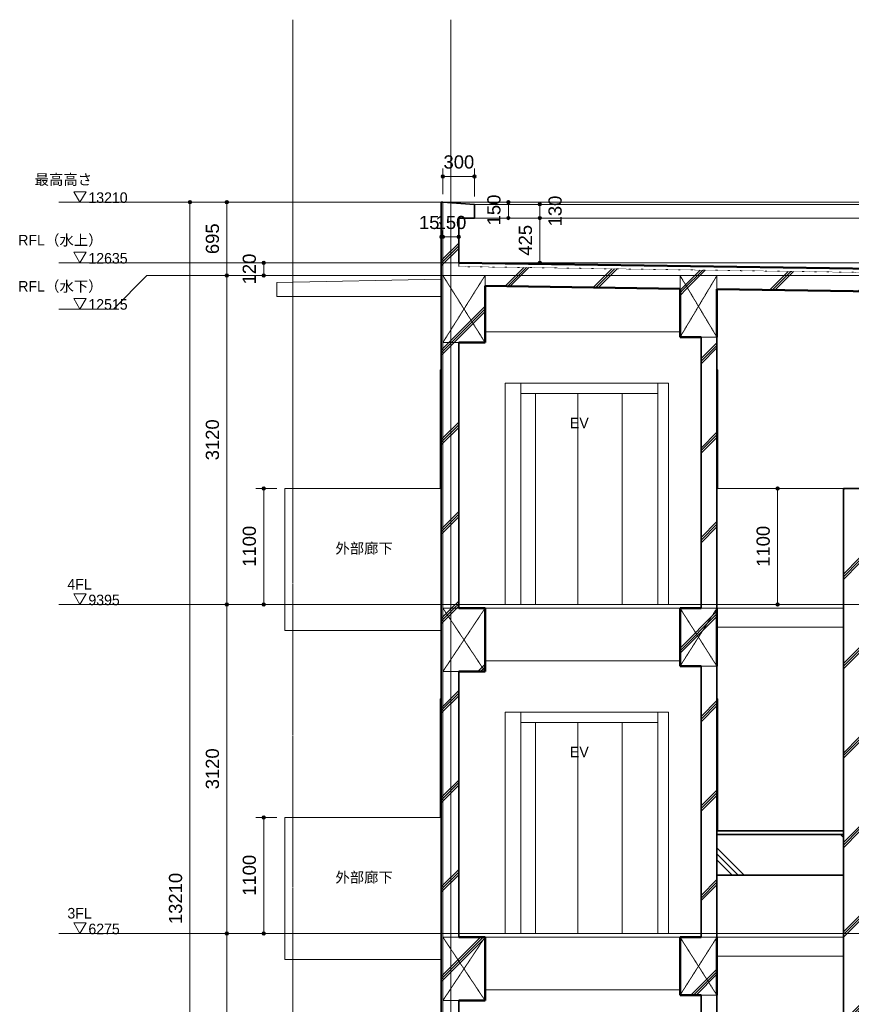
# Model space of a CAD drawing. Header units: millimetres. Extents: x -6159 to 97970, y -8550 to 14941.
# Tile 32 of 37: x 52720 to 60611, y 5604 to 14941. Entities that reach past the tile are written whole.
import ezdxf

# ---------------------------------------------------------------- set-up
doc = ezdxf.new("R2010")
doc.units = ezdxf.units.MM
for name, pattern in [('1TS06', [31.5, 30, -0.75, 0, -0.75]), ('HA02', [2.25, 1.5, -0.75]), ('TN02', [0.5292, 0, -0.5292]), ('グリッド ライン', [22.225, 12.7, -3.175, 3.175, -3.175]), ('中心線', [13, 10, -1, 1, -1])]:
    doc.linetypes.add(name, pattern=pattern)
for name, color, linetype, lineweight in [('A-ANNO-DIMS', 211, 'Continuous', 9), ('A-ANNO-DIMS-50', 211, 'Continuous', 9), ('A-AREA-IDEN', 2, 'Continuous', 9), ('A-DETL-HDLN', 90, 'HA02', 18), ('A-DOOR', 31, 'Continuous', 18), ('A-DOOR-FRAM', 31, 'Continuous', 25), ('A-FLOR', 192, 'Continuous', 18), ('A-FLOR-LEVL', 51, 'Continuous', 9), ('A-FLOR-MCUT', 51, 'TN02', 18), ('A-FLOR-PATT', 8, 'Continuous', 18), ('A-WALL', 113, 'Continuous', 18), ('A-WALL-PATT', 111, 'Continuous', 35), ('G-ANNO-TEXT', 231, 'Continuous', 9), ('S-BEAM', 12, 'Continuous', 18), ('S-GRID', 1, 'Continuous', 9), ('S-STRS', 31, 'Continuous', 18)]:
    doc.layers.add(name, color=color, linetype=linetype, lineweight=lineweight)
doc.styles.add('Arial', font='arial.ttf', dxfattribs={"height": 125})
doc.styles.add('Microsoft YaHei', font='Microsoft YaHei.ttf', dxfattribs={"height": 100})
doc.styles.add('MS UI Gothic', font='MS UI Gothic.ttf', dxfattribs={"height": 100})
doc.dimstyles.new('点線_-_2_5_mm', dxfattribs={"dimscale": 304.8, "dimtxt": 127.532425, "dimasz": 0.328084, "dimexe": 0.246063, "dimexo": 0.246063, "dimgap": 0.123031, "dimtad": 1, "dimdec": 1, "dimrnd": 0.1, "dimdsep": 46, "dimtxsty": 'Arial', "dimblk1": 'DOTSMALL', "dimblk2": 'DOTSMALL', "dimsah": 1, "dimcen": 0.09, "dimazin": 0, "dimtfac": 1, "dimtdec": 4, "dimtix": 1, "dimtmove": 0, "dimatfit": 3, "dimfxl": 1, "dimtvp": 1, "dimtolj": 1, "dimtzin": 0, "dimarcsym": 2})
doc.dimstyles.new('点線_-_2_5_mm_1', dxfattribs={"dimscale": 304.8, "dimtxt": 127.532425, "dimasz": 0.328084, "dimexe": 0.246063, "dimexo": 0.246063, "dimgap": 0.123031, "dimtad": 1, "dimdec": 1, "dimrnd": 0.1, "dimdsep": 46, "dimtxsty": 'Arial', "dimblk1": 'DOTSMALL', "dimblk2": 'DOTSMALL', "dimsah": 1, "dimcen": 0.09, "dimazin": 0, "dimtfac": 1, "dimtdec": 4, "dimtix": 1, "dimtmove": 2, "dimatfit": 3, "dimfxl": 1, "dimtvp": 1, "dimtolj": 1, "dimtzin": 0, "dimarcsym": 2})
doc.dimstyles.new('点線_-_2_5_mm_2', dxfattribs={"dimscale": 304.8, "dimtxt": 127.532425, "dimasz": 0.328084, "dimexe": 0.246063, "dimexo": 0.246063, "dimgap": 0.123031, "dimtad": 1, "dimdec": 1, "dimrnd": 0.1, "dimdsep": 46, "dimtxsty": 'Arial', "dimblk1": 'DOTSMALL', "dimblk2": 'DOTSMALL', "dimsah": 1, "dimcen": 0.09, "dimazin": 0, "dimtfac": 1, "dimtdec": 4, "dimtix": 1, "dimtmove": 1, "dimatfit": 3, "dimfxl": 1, "dimtvp": 1, "dimtolj": 1, "dimtzin": 0, "dimarcsym": 2})
doc.dimstyles.new('点線_-_2_5_mm_3', dxfattribs={"dimscale": 304.8, "dimtxt": 127.532425, "dimasz": 0.328084, "dimexe": 0.246063, "dimexo": 0.246063, "dimgap": 0.123031, "dimtad": 1, "dimdec": 1, "dimrnd": 0.1, "dimdsep": 46, "dimtxsty": 'Arial', "dimblk1": 'DOTSMALL', "dimblk2": 'DOTSMALL', "dimsah": 1, "dimcen": 0.09, "dimazin": 0, "dimtfac": 1, "dimtdec": 4, "dimtix": 1, "dimtmove": 0, "dimatfit": 3, "dimfxl": 1, "dimtvp": 1, "dimtolj": 1, "dimtzin": 0, "dimarcsym": 2})
pattern_1 = [(45, (61873.3, 5905), (-424.264, 424.264), []), (45, (61898.3, 5905), (-424.264, 424.264), []), (45, (61848.3, 5905), (-424.264, 424.264), [])]

# ---------------------------------------------------------------- blocks, each defined once
blk = doc.blocks.new('標準壁 _ パラペット-150mm_15mm - ___-484652-断面図 D')
at = {"layer": 'A-WALL', "lineweight": 35}
for p, q in [((-3248.6, 13190), (-3548.6, 13210)), ((-3248.6, 13060), (-3248.6, 13190)), ((-3398.6, 13060), (-3248.6, 13060))]:
    blk.add_line(p, q, dxfattribs=at)
blk = doc.blocks.new('標準壁 _ パラペット-150mm_15mm - ___-484653-断面図 D')
at = {"layer": 'A-WALL'}
for p, q in [((5001.4, 13210), (-3548.6, 13210)), ((4701.4, 13190), (-3248.6, 13190)), ((-3248.6, 13060), (4701.4, 13060))]:
    blk.add_line(p, q, dxfattribs=at)
blk = doc.blocks.new('片開き - w800h2200-528137-断面図 D')
at = {"layer": 'A-DOOR-FRAM', "lineweight": 18}
for q in [(-948.6, 5380), (-938.6, 4130)]:
    blk.add_line((-938.6, 5380), q, dxfattribs=at)
blk = doc.blocks.new('片開き - w800h2200-625514-断面図 D')
at = {"layer": 'A-DOOR-FRAM', "lineweight": 18}
for p in [(-3573.6, 7375), (-3563.6, 8500)]:
    blk.add_line(p, (-3573.6, 8500), dxfattribs=at)
blk = doc.blocks.new('片開き - w800h2200-V1-断面図 D')
at = {"layer": 'A-DOOR-FRAM', "lineweight": 18}
for q in [(-948.6, 11620), (-938.6, 10495)]:
    blk.add_line((-938.6, 11620), q, dxfattribs=at)
blk = doc.blocks.new('エレベータ住宅用ドア - トランク付 - 9 人乗-650924-断面図 D')
at = {"layer": 'A-DOOR'}
for p, q in [((-1408.6, 8375), (-2958.6, 8375)), ((-2958.6, 8375), (-2958.6, 6275)), ((-2808.6, 8375), (-2808.6, 6275)), ((-1508.6, 6275), (-1508.6, 8375)), ((-1408.6, 6275), (-1408.6, 8375)), ((-1508.6, 8275), (-2808.6, 8275)), ((-2668.6, 8275), (-2668.6, 6275)), ((-2268.6, 6275), (-2268.6, 8275)), ((-1848.6, 6275), (-1848.6, 8275)), ((-2958.6, 6275), (-1408.6, 6275))]:
    blk.add_line(p, q, dxfattribs=at)
blk = doc.blocks.new('レベル - レベル記号 - 白-91254-断面図 D')
at = {"layer": 'A-FLOR-LEVL'}
for p, q in [((-6991.9, 35), (-7049.7, 135)), ((-6934.2, 135), (-7049.7, 135)), ((-6991.9, 35), (-6934.2, 135)), ((-7191.9, 35), (-6991.9, 35))]:
    blk.add_line(p, q, dxfattribs=at)
blk = doc.blocks.new('DIMBLOCK268-断面図 D')
at = {"layer": 'A-ANNO-DIMS-50', "lineweight": 35}
h = blk.add_hatch(color=256, dxfattribs=at)
edge = h.paths.add_edge_path()
edge.add_arc((55036, 12635), 12.5, 0, 360)
h = blk.add_hatch(color=256, dxfattribs=at)
edge = h.paths.add_edge_path()
edge.add_arc((55036, 12515), 12.5, 0, 360)
at = {"layer": 'A-ANNO-DIMS-50'}
for p, q in [((55036, 12635), (54978.7, 12635)), ((55036, 12635), (55036, 12515)), ((55036, 12635), (55111, 12635)), ((55036, 12515), (54978.7, 12515)), ((55036, 12515), (55111, 12515))]:
    blk.add_line(p, q, dxfattribs=at)
at = {"layer": 'A-ANNO-DIMS-50', "lineweight": 35}
for centre in [(55036, 12635), (55036, 12515)]:
    blk.add_circle(centre, 12.5, dxfattribs=at)
at = {"layer": 'A-ANNO-DIMS-50', "color": 0, "insert": (54836.3, 12430.8), "char_height": 125, "width": 346.103, "attachment_point": 1, "rotation": 90, "line_spacing_factor": 0.941778, "style": 'Arial'}
blk.add_mtext('120', dxfattribs=at)
blk = doc.blocks.new('_DotSmall')
at = {"color": 0, "linetype": 'ByBlock', "const_width": 0.5}
blk.add_lwpolyline([(-0.0625, 0, 1), (0.0625, 0, 1)], format="xyb", close=True, dxfattribs=at)
blk = doc.blocks.new('DIMBLOCK269-断面図 D')
at = {"layer": 'A-ANNO-DIMS-50', "lineweight": 35}
h = blk.add_hatch(color=256, dxfattribs=at)
edge = h.paths.add_edge_path()
edge.add_arc((54686, 13210), 12.5, 0, 360)
h = blk.add_hatch(color=256, dxfattribs=at)
edge = h.paths.add_edge_path()
edge.add_arc((54686, 12515), 12.5, 0, 360)
at = {"layer": 'A-ANNO-DIMS-50'}
for p, q in [((54686, 13210), (54628.7, 13210)), ((54686, 13210), (54686, 12515)), ((54686, 13210), (54761, 13210)), ((54686, 12515), (54628.7, 12515)), ((54686, 12515), (54761, 12515))]:
    blk.add_line(p, q, dxfattribs=at)
at = {"layer": 'A-ANNO-DIMS-50', "lineweight": 35}
for centre in [(54686, 13210), (54686, 12515)]:
    blk.add_circle(centre, 12.5, dxfattribs=at)
at = {"layer": 'A-ANNO-DIMS-50', "color": 0, "insert": (54486.3, 12718.3), "char_height": 125, "width": 346.103, "attachment_point": 1, "rotation": 90, "line_spacing_factor": 0.941778, "style": 'Arial'}
blk.add_mtext('695', dxfattribs=at)
blk = doc.blocks.new('DIMBLOCK270-断面図 D')
at = {"layer": 'A-ANNO-DIMS-50', "lineweight": 35}
h = blk.add_hatch(color=256, dxfattribs=at)
edge = h.paths.add_edge_path()
edge.add_arc((54686, 12515), 12.5, 0, 360)
h = blk.add_hatch(color=256, dxfattribs=at)
edge = h.paths.add_edge_path()
edge.add_arc((54686, 9395), 12.5, 0, 360)
at = {"layer": 'A-ANNO-DIMS-50'}
for p, q in [((54686, 12515), (54628.7, 12515)), ((54686, 12515), (54686, 9395)), ((54686, 12515), (54761, 12515)), ((54686, 9395), (54628.7, 9395)), ((54686, 9395), (54761, 9395))]:
    blk.add_line(p, q, dxfattribs=at)
at = {"layer": 'A-ANNO-DIMS-50', "lineweight": 35}
for centre in [(54686, 12515), (54686, 9395)]:
    blk.add_circle(centre, 12.5, dxfattribs=at)
at = {"layer": 'A-ANNO-DIMS-50', "color": 0, "insert": (54486.3, 10762.7), "char_height": 125, "width": 461.471, "attachment_point": 1, "rotation": 90, "line_spacing_factor": 0.941778, "style": 'Arial'}
blk.add_mtext('3120', dxfattribs=at)
blk = doc.blocks.new('DIMBLOCK271-断面図 D')
at = {"layer": 'A-ANNO-DIMS-50', "lineweight": 35}
h = blk.add_hatch(color=256, dxfattribs=at)
edge = h.paths.add_edge_path()
edge.add_arc((54686, 9395), 12.5, 0, 360)
h = blk.add_hatch(color=256, dxfattribs=at)
edge = h.paths.add_edge_path()
edge.add_arc((54686, 6275), 12.5, 0, 360)
at = {"layer": 'A-ANNO-DIMS-50'}
for p, q in [((54686, 9395), (54628.7, 9395)), ((54686, 9395), (54686, 6275)), ((54686, 9395), (54761, 9395)), ((54686, 6275), (54628.7, 6275)), ((54686, 6275), (54761, 6275))]:
    blk.add_line(p, q, dxfattribs=at)
at = {"layer": 'A-ANNO-DIMS-50', "lineweight": 35}
for centre in [(54686, 9395), (54686, 6275)]:
    blk.add_circle(centre, 12.5, dxfattribs=at)
at = {"layer": 'A-ANNO-DIMS-50', "color": 0, "insert": (54486.3, 7642.7), "char_height": 125, "width": 461.471, "attachment_point": 1, "rotation": 90, "line_spacing_factor": 0.941778, "style": 'Arial'}
blk.add_mtext('3120', dxfattribs=at)
blk = doc.blocks.new('DIMBLOCK272-断面図 D')
at = {"layer": 'A-ANNO-DIMS-50', "lineweight": 35}
h = blk.add_hatch(color=256, dxfattribs=at)
edge = h.paths.add_edge_path()
edge.add_arc((54686, 6275), 12.5, 0, 360)
h = blk.add_hatch(color=256, dxfattribs=at)
edge = h.paths.add_edge_path()
edge.add_arc((54686, 3155), 12.5, 0, 360)
at = {"layer": 'A-ANNO-DIMS-50'}
for p, q in [((54686, 6275), (54628.7, 6275)), ((54686, 6275), (54686, 3155)), ((54686, 6275), (54761, 6275)), ((54686, 3155), (54628.7, 3155)), ((54686, 3155), (54761, 3155))]:
    blk.add_line(p, q, dxfattribs=at)
at = {"layer": 'A-ANNO-DIMS-50', "lineweight": 35}
for centre in [(54686, 6275), (54686, 3155)]:
    blk.add_circle(centre, 12.5, dxfattribs=at)
at = {"layer": 'A-ANNO-DIMS-50', "color": 0, "insert": (54486.3, 4522.7), "char_height": 125, "width": 461.471, "attachment_point": 1, "rotation": 90, "line_spacing_factor": 0.941778, "style": 'Arial'}
blk.add_mtext('3120', dxfattribs=at)
blk = doc.blocks.new('DIMBLOCK274-断面図 D')
at = {"layer": 'A-ANNO-DIMS-50', "lineweight": 35}
h = blk.add_hatch(color=256, dxfattribs=at)
edge = h.paths.add_edge_path()
edge.add_arc((54336, 13210), 12.5, 0, 360)
h = blk.add_hatch(color=256, dxfattribs=at)
edge = h.paths.add_edge_path()
edge.add_arc((54336, 0), 12.5, 0, 360)
at = {"layer": 'A-ANNO-DIMS-50'}
for p, q in [((54336, 13210), (54278.7, 13210)), ((54336, 13210), (54336, 0)), ((54336, 13210), (54411, 13210)), ((54336, 0), (54278.7, 0)), ((54336, 0), (54411, 0))]:
    blk.add_line(p, q, dxfattribs=at)
at = {"layer": 'A-ANNO-DIMS-50', "lineweight": 35}
for centre in [(54336, 13210), (54336, 0)]:
    blk.add_circle(centre, 12.5, dxfattribs=at)
at = {"layer": 'A-ANNO-DIMS-50', "color": 0, "insert": (54136.3, 6364.7), "char_height": 125, "width": 576.839, "attachment_point": 1, "rotation": 90, "line_spacing_factor": 0.941778, "style": 'Arial'}
blk.add_mtext('13210', dxfattribs=at)
blk = doc.blocks.new('DIMBLOCK317-断面図 D')
at = {"layer": 'A-ANNO-DIMS-50', "lineweight": 35}
h = blk.add_hatch(color=256, dxfattribs=at)
edge = h.paths.add_edge_path()
edge.add_arc((55036, 7375), 12.5, 0, 360)
h = blk.add_hatch(color=256, dxfattribs=at)
edge = h.paths.add_edge_path()
edge.add_arc((55036, 6275), 12.5, 0, 360)
at = {"layer": 'A-ANNO-DIMS-50'}
for p, q in [((55036, 7375), (54961, 7375)), ((55036, 7375), (55036, 6275)), ((55036, 7375), (55160.9, 7375)), ((55036, 6275), (54978.7, 6275)), ((55036, 6275), (55111, 6275))]:
    blk.add_line(p, q, dxfattribs=at)
at = {"layer": 'A-ANNO-DIMS-50', "lineweight": 35}
for centre in [(55036, 7375), (55036, 6275)]:
    blk.add_circle(centre, 12.5, dxfattribs=at)
at = {"layer": 'A-ANNO-DIMS-50', "color": 0, "insert": (54836.3, 6632.7), "char_height": 125, "width": 461.471, "attachment_point": 1, "rotation": 90, "line_spacing_factor": 0.941778, "style": 'Arial'}
blk.add_mtext('1100', dxfattribs=at)
blk = doc.blocks.new('DIMBLOCK318-断面図 D')
at = {"layer": 'A-ANNO-DIMS-50', "lineweight": 35}
h = blk.add_hatch(color=256, dxfattribs=at)
edge = h.paths.add_edge_path()
edge.add_arc((55036, 10495), 12.5, 0, 360)
h = blk.add_hatch(color=256, dxfattribs=at)
edge = h.paths.add_edge_path()
edge.add_arc((55036, 9395), 12.5, 0, 360)
at = {"layer": 'A-ANNO-DIMS-50'}
for p, q in [((55036, 10495), (54961, 10495)), ((55036, 10495), (55036, 9395)), ((55036, 10495), (55160.9, 10495)), ((55036, 9395), (54978.7, 9395)), ((55036, 9395), (55111, 9395))]:
    blk.add_line(p, q, dxfattribs=at)
at = {"layer": 'A-ANNO-DIMS-50', "lineweight": 35}
for centre in [(55036, 10495), (55036, 9395)]:
    blk.add_circle(centre, 12.5, dxfattribs=at)
at = {"layer": 'A-ANNO-DIMS-50', "color": 0, "insert": (54836.3, 9752.7), "char_height": 125, "width": 461.471, "attachment_point": 1, "rotation": 90, "line_spacing_factor": 0.941778, "style": 'Arial'}
blk.add_mtext('1100', dxfattribs=at)
blk = doc.blocks.new('DIMBLOCK319-断面図 D')
at = {"layer": 'A-ANNO-DIMS-50', "lineweight": 35}
h = blk.add_hatch(color=256, dxfattribs=at)
edge = h.paths.add_edge_path()
edge.add_arc((59911.5, 10495), 12.5, 0, 360)
h = blk.add_hatch(color=256, dxfattribs=at)
edge = h.paths.add_edge_path()
edge.add_arc((59911.5, 9395), 12.5, 0, 360)
at = {"layer": 'A-ANNO-DIMS-50'}
for p, q in [((59911.5, 10495), (59854.2, 10495)), ((59911.5, 10495), (59911.5, 9395)), ((59911.5, 10495), (59986.5, 10495)), ((59911.5, 9395), (59854.2, 9395)), ((59911.5, 9395), (59986.5, 9395))]:
    blk.add_line(p, q, dxfattribs=at)
at = {"layer": 'A-ANNO-DIMS-50', "lineweight": 35}
for centre in [(59911.5, 10495), (59911.5, 9395)]:
    blk.add_circle(centre, 12.5, dxfattribs=at)
at = {"layer": 'A-ANNO-DIMS-50', "color": 0, "insert": (59711.8, 9752.7), "char_height": 125, "width": 461.471, "attachment_point": 1, "rotation": 90, "line_spacing_factor": 0.941778, "style": 'Arial'}
blk.add_mtext('1100', dxfattribs=at)
blk = doc.blocks.new('DIMBLOCK320-断面図 D')
at = {"layer": 'A-ANNO-DIMS-50', "lineweight": 35}
h = blk.add_hatch(color=256, dxfattribs=at)
edge = h.paths.add_edge_path()
edge.add_arc((56735.9, 13454.9), 12.5, 0, 360)
h = blk.add_hatch(color=256, dxfattribs=at)
edge = h.paths.add_edge_path()
edge.add_arc((57035.9, 13454.9), 12.5, 0, 360)
at = {"layer": 'A-ANNO-DIMS-50'}
for p, q in [((56735.9, 13454.9), (56735.9, 13529.9)), ((56735.9, 13454.9), (57035.9, 13454.9)), ((56735.9, 13454.9), (56735.9, 13285)), ((57035.9, 13454.9), (57035.9, 13529.9)), ((57035.9, 13454.9), (57035.9, 13265))]:
    blk.add_line(p, q, dxfattribs=at)
at = {"layer": 'A-ANNO-DIMS-50', "lineweight": 35}
for centre in [(56735.9, 13454.9), (57035.9, 13454.9)]:
    blk.add_circle(centre, 12.5, dxfattribs=at)
at = {"layer": 'A-ANNO-DIMS-50', "color": 0, "insert": (56741.7, 13654.7), "char_height": 125, "width": 346.103, "attachment_point": 1, "line_spacing_factor": 0.941778, "style": 'Arial'}
blk.add_mtext('300', dxfattribs=at)
blk = doc.blocks.new('DIMBLOCK321-断面図 D')
at = {"layer": 'A-ANNO-DIMS-50', "lineweight": 35}
h = blk.add_hatch(color=256, dxfattribs=at)
edge = h.paths.add_edge_path()
edge.add_arc((56720.9, 12881.1), 12.5, 0, 360)
h = blk.add_hatch(color=256, dxfattribs=at)
edge = h.paths.add_edge_path()
edge.add_arc((56735.9, 12881.1), 12.5, 0, 360)
at = {"layer": 'A-ANNO-DIMS-50'}
for p, q in [((56720.9, 12881.1), (56720.9, 12956.1)), ((56735.9, 12881.1), (56735.9, 12956.1)), ((56720.9, 12881.1), (56735.9, 12881.1)), ((56720.9, 12881.1), (56720.9, 12823.7)), ((56735.9, 12881.1), (56735.9, 12823.7))]:
    blk.add_line(p, q, dxfattribs=at)
at = {"layer": 'A-ANNO-DIMS-50', "lineweight": 35}
for centre in [(56720.9, 12881.1), (56735.9, 12881.1)]:
    blk.add_circle(centre, 12.5, dxfattribs=at)
at = {"layer": 'A-ANNO-DIMS-50'}
blk.add_ellipse((56701.2, 12881.1), major_axis=(0, 135.6), ratio=0.200192, start_param=4.712389, end_param=6.283185, dxfattribs=at)
at = {"layer": 'A-ANNO-DIMS-50', "color": 0, "insert": (56509, 13080.8), "char_height": 125, "width": 230.736, "attachment_point": 1, "line_spacing_factor": 0.941778, "style": 'Arial'}
blk.add_mtext('15', dxfattribs=at)
blk = doc.blocks.new('DIMBLOCK322-断面図 D')
at = {"layer": 'A-ANNO-DIMS-50', "lineweight": 35}
h = blk.add_hatch(color=256, dxfattribs=at)
edge = h.paths.add_edge_path()
edge.add_arc((56735.9, 12881.1), 12.5, 0, 360)
h = blk.add_hatch(color=256, dxfattribs=at)
edge = h.paths.add_edge_path()
edge.add_arc((56885.9, 12881.1), 12.5, 0, 360)
at = {"layer": 'A-ANNO-DIMS-50'}
for p, q in [((56735.9, 12881.1), (56735.9, 12956.1)), ((56885.9, 12881.1), (56885.9, 12956.1)), ((56735.9, 12881.1), (56885.9, 12881.1)), ((56735.9, 12881.1), (56735.9, 12823.7)), ((56885.9, 12881.1), (56885.9, 12823.7))]:
    blk.add_line(p, q, dxfattribs=at)
at = {"layer": 'A-ANNO-DIMS-50', "lineweight": 35}
for centre in [(56735.9, 12881.1), (56885.9, 12881.1)]:
    blk.add_circle(centre, 12.5, dxfattribs=at)
at = {"layer": 'A-ANNO-DIMS-50', "color": 0, "insert": (56666.7, 13080.8), "char_height": 125, "width": 346.103, "attachment_point": 1, "line_spacing_factor": 0.941778, "style": 'Arial'}
blk.add_mtext('150', dxfattribs=at)
blk = doc.blocks.new('DIMBLOCK323-断面図 D')
at = {"layer": 'A-ANNO-DIMS-50', "lineweight": 35}
h = blk.add_hatch(color=256, dxfattribs=at)
edge = h.paths.add_edge_path()
edge.add_arc((57357, 13210), 12.5, 0, 360)
h = blk.add_hatch(color=256, dxfattribs=at)
edge = h.paths.add_edge_path()
edge.add_arc((57357, 13060), 12.5, 0, 360)
at = {"layer": 'A-ANNO-DIMS-50'}
for p, q in [((57357, 13210), (57282, 13210)), ((57357, 13060), (57357, 13210)), ((57357, 13210), (57414.3, 13210)), ((57357, 13060), (57282, 13060)), ((57357, 13060), (57414.3, 13060))]:
    blk.add_line(p, q, dxfattribs=at)
at = {"layer": 'A-ANNO-DIMS-50', "lineweight": 35}
for centre in [(57357, 13210), (57357, 13060)]:
    blk.add_circle(centre, 12.5, dxfattribs=at)
at = {"layer": 'A-ANNO-DIMS-50', "color": 0, "insert": (57157.2, 12990.8), "char_height": 125, "width": 346.103, "attachment_point": 1, "rotation": 90, "line_spacing_factor": 0.941778, "style": 'Arial'}
blk.add_mtext('150', dxfattribs=at)
blk = doc.blocks.new('DIMBLOCK324-断面図 D')
at = {"layer": 'A-ANNO-DIMS-50', "lineweight": 35}
h = blk.add_hatch(color=256, dxfattribs=at)
edge = h.paths.add_edge_path()
edge.add_arc((57655.4, 13060), 12.5, 0, 360)
h = blk.add_hatch(color=256, dxfattribs=at)
edge = h.paths.add_edge_path()
edge.add_arc((57655.4, 12635), 12.5, 0, 360)
at = {"layer": 'A-ANNO-DIMS-50'}
for p, q in [((57655.4, 13060), (57580.4, 13060)), ((57655.4, 12635), (57655.4, 13060)), ((57655.4, 13060), (57712.8, 13060)), ((57655.4, 12635), (57580.4, 12635)), ((57655.4, 12635), (57712.8, 12635))]:
    blk.add_line(p, q, dxfattribs=at)
at = {"layer": 'A-ANNO-DIMS-50', "lineweight": 35}
for centre in [(57655.4, 13060), (57655.4, 12635)]:
    blk.add_circle(centre, 12.5, dxfattribs=at)
at = {"layer": 'A-ANNO-DIMS-50', "color": 0, "insert": (57455.7, 12703.3), "char_height": 125, "width": 346.103, "attachment_point": 1, "rotation": 90, "line_spacing_factor": 0.941778, "style": 'Arial'}
blk.add_mtext('425', dxfattribs=at)
blk = doc.blocks.new('DIMBLOCK325-断面図 D')
at = {"layer": 'A-ANNO-DIMS-50', "lineweight": 35}
h = blk.add_hatch(color=256, dxfattribs=at)
edge = h.paths.add_edge_path()
edge.add_arc((57655.4, 13190), 12.5, 0, 360)
h = blk.add_hatch(color=256, dxfattribs=at)
edge = h.paths.add_edge_path()
edge.add_arc((57655.4, 13060), 12.5, 0, 360)
at = {"layer": 'A-ANNO-DIMS-50'}
for p, q in [((57655.4, 13190), (57580.4, 13190)), ((57655.4, 13060), (57655.4, 13190)), ((57655.4, 13190), (57712.8, 13190)), ((57655.4, 13060), (57580.4, 13060)), ((57655.4, 13060), (57712.8, 13060))]:
    blk.add_line(p, q, dxfattribs=at)
at = {"layer": 'A-ANNO-DIMS-50', "lineweight": 35}
for centre in [(57655.4, 13190), (57655.4, 13060)]:
    blk.add_circle(centre, 12.5, dxfattribs=at)
at = {"layer": 'A-ANNO-DIMS-50', "color": 0, "insert": (57737.7, 12980.8), "char_height": 125, "width": 346.103, "attachment_point": 1, "rotation": 90, "line_spacing_factor": 0.941778, "style": 'Arial'}
blk.add_mtext('130', dxfattribs=at)

msp = doc.modelspace()

# ---------------------------------------------------------------- hatches: boundary and pattern name
at = {"layer": 'A-FLOR-PATT'}
h = msp.add_hatch(dxfattribs=at)
h.set_pattern_fill('FP_9', color=256, style=0, pattern_type=2)
h.set_pattern_definition(pattern_1)
h.paths.add_polyline_path([(65135.88, 12299.98), (65135.88, 12480), (56885.88, 12600), (56885.88, 12419.98), (63376.88, 12325.56)])
at = {"layer": 'A-WALL-PATT', "lineweight": 18}
h = msp.add_hatch(dxfattribs=at)
h.set_pattern_fill('FP_9', color=256, style=0, pattern_type=2)
h.set_pattern_definition(pattern_1)
h.paths.add_polyline_path([(56720.88, 12480), (56735.88, 12480), (56735.88, 13210), (56720.88, 13210), (56720.88, 12831.18)])
h = msp.add_hatch(dxfattribs=at)
h.set_pattern_fill('FP_9', color=256, style=0, pattern_type=2)
h.set_pattern_definition(pattern_1)
h.paths.add_polyline_path([(56773.21, 12480), (56885.88, 12480), (56885.88, 13060), (56735.88, 13210), (56735.88, 12480)])
h = msp.add_hatch(dxfattribs=at)
h.set_pattern_fill('FP_9', color=256, style=0, pattern_type=2)
h.set_pattern_definition(pattern_1)
h.paths.add_polyline_path([(56735.88, 9360), (56735.88, 12480), (56720.88, 12480), (56720.88, 9360)])
h = msp.add_hatch(dxfattribs=at)
h.set_pattern_fill('FP_9', color=256, style=0, pattern_type=2)
h.set_pattern_definition(pattern_1)
h.paths.add_polyline_path([(56773.21, 9360), (56885.88, 9360), (56885.88, 11880), (56735.88, 11880), (56735.88, 9360)])
h = msp.add_hatch(dxfattribs=at)
h.set_pattern_fill('FP_9', color=256, style=0, pattern_type=2)
h.set_pattern_definition(pattern_1)
h.paths.add_polyline_path([(59335.88, 9360), (59335.88, 11930), (59185.88, 11930), (59185.88, 9360)])
h = msp.add_hatch(dxfattribs=at)
h.set_pattern_fill('FP_9', color=256, style=0, pattern_type=2)
h.set_pattern_definition(pattern_1)
h.paths.add_polyline_path([(60685.88, 9360), (60685.88, 10495), (60535.88, 10495), (60535.88, 9360)])
h = msp.add_hatch(dxfattribs=at)
h.set_pattern_fill('FP_9', color=256, style=0, pattern_type=2)
h.set_pattern_definition(pattern_1)
h.paths.add_polyline_path([(56735.88, 6240), (56735.88, 9360), (56720.88, 9360), (56720.88, 6240)])
h = msp.add_hatch(dxfattribs=at)
h.set_pattern_fill('FP_9', color=256, style=0, pattern_type=2)
h.set_pattern_definition(pattern_1)
h.paths.add_polyline_path([(60685.88, 6240), (60685.88, 9360), (60535.88, 9360), (60535.88, 6240)])
h = msp.add_hatch(dxfattribs=at)
h.set_pattern_fill('FP_9', color=256, style=0, pattern_type=2)
h.set_pattern_definition(pattern_1)
h.paths.add_polyline_path([(59194.55, 6240), (59335.88, 6240), (59335.88, 8810), (59185.88, 8810), (59185.88, 6240)])
h = msp.add_hatch(dxfattribs=at)
h.set_pattern_fill('FP_9', color=256, style=0, pattern_type=2)
h.set_pattern_definition(pattern_1)
h.paths.add_polyline_path([(56773.21, 6240), (56885.88, 6240), (56885.88, 8760), (56735.88, 8760), (56735.88, 6240)])
h = msp.add_hatch(dxfattribs=at)
h.set_pattern_fill('FP_9', color=256, style=0, pattern_type=2)
h.set_pattern_definition(pattern_1)
h.paths.add_polyline_path([(56735.88, 3120), (56735.88, 6240), (56720.88, 6240), (56720.88, 3120)])
h = msp.add_hatch(dxfattribs=at)
h.set_pattern_fill('FP_9', color=256, style=0, pattern_type=2)
h.set_pattern_definition(pattern_1)
h.paths.add_polyline_path([(60685.88, 3120), (60685.88, 6240), (60535.88, 6240), (60535.88, 3120)])
h = msp.add_hatch(dxfattribs=at)
h.set_pattern_fill('FP_9', color=256, style=0, pattern_type=2)
h.set_pattern_definition(pattern_1)
h.paths.add_polyline_path([(56773.21, 3120), (56885.88, 3120), (56885.88, 5640), (56735.88, 5640), (56735.88, 3120)])
h = msp.add_hatch(dxfattribs=at)
h.set_pattern_fill('FP_9', color=256, style=0, pattern_type=2)
h.set_pattern_definition(pattern_1)
h.paths.add_polyline_path([(59194.55, 3120), (59335.88, 3120), (59335.88, 5690), (59185.88, 5690), (59185.88, 3120)])
at = {"layer": 'S-BEAM'}
h = msp.add_hatch(dxfattribs=at)
h.set_pattern_fill('FP_9', color=256, style=0, pattern_type=2)
h.set_pattern_definition(pattern_1)
h.paths.add_polyline_path([(56773.21, 11880), (57135.88, 11880), (57135.88, 12416.34), (56885.88, 12419.98), (56885.88, 12480), (56735.88, 12480), (56735.88, 11880)])
h = msp.add_hatch(dxfattribs=at)
h.set_pattern_fill('FP_9', color=256, style=0, pattern_type=2)
h.set_pattern_definition(pattern_1)
h.paths.add_polyline_path([(59185.88, 11930), (59335.88, 11930), (59335.88, 12384.34), (58985.88, 12389.43), (58985.88, 11930)])
h = msp.add_hatch(dxfattribs=at)
h.set_pattern_fill('FP_9', color=256, style=0, pattern_type=2)
h.set_pattern_definition(pattern_1)
h.paths.add_polyline_path([(56773.21, 8760), (57135.88, 8760), (57135.88, 9360), (56735.88, 9360), (56735.88, 8760)])
h = msp.add_hatch(dxfattribs=at)
h.set_pattern_fill('FP_9', color=256, style=0, pattern_type=2)
h.set_pattern_definition(pattern_1)
h.paths.add_polyline_path([(58985.88, 8810), (59335.88, 8810), (59335.88, 9360), (58985.88, 9360), (58985.88, 9101.59)])
h = msp.add_hatch(dxfattribs=at)
h.set_pattern_fill('FP_9', color=256, style=0, pattern_type=2)
h.set_pattern_definition(pattern_1)
h.paths.add_polyline_path([(56735.88, 5640), (57135.88, 5640), (57135.88, 6240), (56735.88, 6240), (56735.88, 5904.81)])
h = msp.add_hatch(dxfattribs=at)
h.set_pattern_fill('FP_9', color=256, style=0, pattern_type=2)
h.set_pattern_definition(pattern_1)
h.paths.add_polyline_path([(58985.88, 5690), (59335.88, 5690), (59335.88, 6240), (58985.88, 6240), (58985.88, 5904.81)])
at = {"layer": 'S-STRS'}
h = msp.add_hatch(dxfattribs=at)
h.set_pattern_fill('FP_11', color=256, style=0, pattern_type=2)
h.set_pattern_definition([(135, (61873.3, 5905), (-707.1, -707.1), []), (135, (61901.6, 5933.3), (-707.1, -707.1), []), (135, (61845, 5876.7), (-707.1, -707.1), [])])
h.paths.add_polyline_path([(59335.88, 6827.77), (60535.88, 6827.77), (60535.88, 7215), (59335.88, 7215), (59335.88, 6970.4)])

# ---------------------------------------------------------------- linework, layer by layer
at = {"layer": 'A-DETL-HDLN'}
for p, q in [((56735.88, 11880), (56735.88, 13210)), ((57135.88, 11880), (56735.88, 12515)), ((57135.88, 12515), (56735.88, 11880)), ((57135.88, 12416.34), (57135.88, 12515)), ((59335.88, 12515), (58985.88, 11930)), ((59335.88, 11930), (58985.88, 12515)), ((58985.88, 12389.43), (58985.88, 12515)), ((59335.88, 12384.34), (59335.88, 12515)), ((56735.88, 12480), (56735.88, 11880)), ((56735.88, -1400), (56735.88, 11880)), ((56735.88, 11880), (56885.88, 11880)), ((59185.88, 11930), (59335.88, 11930)), ((56735.88, 9360), (56735.88, 8760)), ((57135.88, 8760), (56735.88, 9360)), ((57135.88, 9360), (56735.88, 8760)), ((56885.88, 9360), (56735.88, 9360)), ((59335.88, 9360), (58985.88, 8810)), ((59335.88, 8810), (58985.88, 9360)), ((59185.88, 9360), (59335.88, 9360)), ((59185.88, 8810), (59335.88, 8810)), ((56735.88, 8760), (56885.88, 8760)), ((56735.88, 6240), (56735.88, 5640)), ((57135.88, 5640), (56735.88, 6240)), ((57135.88, 6240), (56735.88, 5640)), ((56885.88, 6240), (56735.88, 6240)), ((59335.88, 6240), (58985.88, 5690)), ((59335.88, 5690), (58985.88, 6240)), ((59335.88, 6240), (59185.88, 6240)), ((56735.88, 5640), (56885.88, 5640)), ((59185.88, 5690), (59335.88, 5690))]:
    msp.add_line(p, q, dxfattribs=at)
at = {"layer": 'A-FLOR', "lineweight": 50}
for p, q in [((65135.88, 12515), (56885.88, 12635)), ((57135.88, 12416.34), (58985.88, 12389.43)), ((59335.88, 12384.34), (61885.88, 12347.25))]:
    msp.add_line(p, q, dxfattribs=at)
at = {"layer": 'A-FLOR'}
for p, q in [((56720.88, 12480), (55160.88, 12450)), ((55160.88, 12450), (55160.88, 12315)), ((56720.88, 12315), (55160.88, 12315)), ((59335.88, 9360), (60535.88, 9360)), ((55235.88, 9315), (55235.88, 9150)), ((60535.88, 9180), (59335.88, 9180)), ((56720.88, 9150), (55235.88, 9150)), ((55235.88, 6195), (55235.88, 6030)), ((56720.88, 6030), (55235.88, 6030)), ((60535.88, 6060), (59335.88, 6060))]:
    msp.add_line(p, q, dxfattribs=at)
at = {"layer": 'A-FLOR-LEVL', "linetype": '中心線'}
for p, q in [((53292.55, 13210), (68617.89, 13210)), ((53292.55, 12635), (68617.89, 12635)), ((53927.55, 12515), (68617.89, 12515)), ((53292.55, 9395), (68617.89, 9395)), ((53292.55, 6275), (68617.89, 6275))]:
    msp.add_line(p, q, dxfattribs=at)
at = {"layer": 'A-FLOR-LEVL'}
for p, q in [((53927.55, 12515), (53610.05, 12197.5)), ((53610.05, 12197.5), (53292.55, 12197.5))]:
    msp.add_line(p, q, dxfattribs=at)
at = {"layer": 'A-FLOR-MCUT'}
for p in [(56885.88, 12635), (65135.88, 12480)]:
    msp.add_line(p, (56885.88, 12600), dxfattribs=at)
at = {"layer": 'A-WALL', "lineweight": 35}
for p, q in [((56720.88, 13210), (56720.88, -1400)), ((56735.88, 13210), (56720.88, 13210)), ((56885.88, 12635), (56885.88, 13060)), ((56885.88, 9360), (56885.88, 11880)), ((59185.88, 11930), (59185.88, 9360)), ((59335.88, 9360), (59335.88, 11930)), ((60535.88, 10495), (60535.88, 0)), ((60685.88, 10495), (60535.88, 10495)), ((59185.88, 8810), (59185.88, 6240)), ((59335.88, 6240), (59335.88, 8810)), ((56885.88, 6240), (56885.88, 8760)), ((56885.88, 3120), (56885.88, 5640)), ((59185.88, 5690), (59185.88, 3120)), ((59335.88, 3120), (59335.88, 5690))]:
    msp.add_line(p, q, dxfattribs=at)
at = {"layer": 'A-WALL'}
for p, q in [((56735.88, 13210), (65285.88, 13210)), ((56885.88, 12600), (56885.88, 12635)), ((56720.88, 10495), (55235.88, 10495)), ((55235.88, 10495), (55235.88, 9315)), ((60535.88, 10495), (59335.88, 10495)), ((58985.88, 9360), (57135.88, 9360)), ((59335.88, 9395), (60535.88, 9395)), ((56720.88, 7375), (55235.88, 7375)), ((55235.88, 7375), (55235.88, 6195)), ((58985.88, 6240), (57135.88, 6240))]:
    msp.add_line(p, q, dxfattribs=at)
at = {"layer": 'S-BEAM', "lineweight": 50}
for p, q in [((57135.88, 11880), (57135.88, 12416.34)), ((58985.88, 12389.43), (58985.88, 11930)), ((59335.88, 11930), (59335.88, 12384.34)), ((56885.88, 11880), (57135.88, 11880)), ((58985.88, 11930), (59185.88, 11930)), ((57135.88, 9360), (56885.88, 9360)), ((57135.88, 8760), (57135.88, 9360)), ((59185.88, 9360), (58985.88, 9360)), ((58985.88, 9360), (58985.88, 8810)), ((59335.88, 8810), (59335.88, 9360)), ((58985.88, 8810), (59185.88, 8810)), ((56885.88, 8760), (57135.88, 8760)), ((57135.88, 6240), (56885.88, 6240)), ((57135.88, 5640), (57135.88, 6240)), ((59185.88, 6240), (58985.88, 6240)), ((58985.88, 6240), (58985.88, 5690)), ((59335.88, 5690), (59335.88, 6240)), ((56885.88, 5640), (57135.88, 5640)), ((58985.88, 5690), (59185.88, 5690))]:
    msp.add_line(p, q, dxfattribs=at)
at = {"layer": 'S-BEAM'}
for p, q in [((58985.88, 11980), (57135.88, 11980)), ((57135.88, 9360), (58985.88, 9360)), ((58985.88, 8860), (57135.88, 8860)), ((57135.88, 6240), (58985.88, 6240)), ((58985.88, 5740), (57135.88, 5740))]:
    msp.add_line(p, q, dxfattribs=at)
at = {"layer": 'S-GRID', "linetype": 'グリッド ライン'}
msp.add_line((55310.88, -2557.93), (55310.88, 14941.14), dxfattribs=at)
at = {"layer": 'S-GRID', "linetype": '1TS06', "lineweight": 18}
msp.add_line((56810.88, -3062.82), (56810.88, 14941.14), dxfattribs=at)
at = {"layer": 'S-STRS', "lineweight": 35}
for p, q in [((60535.88, 7250), (59335.88, 7250)), ((59335.88, 7250), (59335.88, 7215)), ((60535.88, 7215), (59335.88, 7215)), ((59335.88, 7215), (59335.88, 6827.77)), ((59335.88, 7215), (60535.88, 7215)), ((60535.88, 7215), (60535.88, 7250)), ((60535.88, 6827.77), (60535.88, 7215)), ((59335.88, 6827.77), (60535.88, 6827.77))]:
    msp.add_line(p, q, dxfattribs=at)
at = {"layer": 'S-STRS'}
msp.add_line((60535.88, 6240), (59335.88, 6240), dxfattribs=at)

# ---------------------------------------------------------------- block references
at = {"layer": 'A-DOOR'}
for name, p in [('片開き - w800h2200-625514-断面図 D', (60284.48, 3120)), ('片開き - w800h2200-V1-断面図 D', (60284.48, 0)), ('エレベータ住宅用ドア - トランク付 - 9 人乗-650924-断面図 D', (60284.48, 3120)), ('片開き - w800h2200-625514-断面図 D', (60284.48, 0)), ('片開き - w800h2200-528137-断面図 D', (60284.48, 3120)), ('エレベータ住宅用ドア - トランク付 - 9 人乗-650924-断面図 D', (60284.48, 0))]:
    msp.add_blockref(name, p, dxfattribs=at)
at = {"layer": 'A-FLOR-LEVL'}
for p in [(60284.48, 13175), (60284.48, 12600), (60284.48, 12162.5), (60284.48, 9360), (60284.48, 6240)]:
    msp.add_blockref('レベル - レベル記号 - 白-91254-断面図 D', p, dxfattribs=at)
at = {"layer": 'A-WALL'}
for name in ['標準壁 _ パラペット-150mm_15mm - ___-484652-断面図 D', '標準壁 _ パラペット-150mm_15mm - ___-484653-断面図 D']:
    msp.add_blockref(name, (60284.48, 0), dxfattribs=at)

# ---------------------------------------------------------------- texts
at = {"layer": 'A-AREA-IDEN', "char_height": 100, "width": 212.4472, "attachment_point": 1, "style": 'MS UI Gothic'}
for insert in [(57941.39, 11166.85), (57941.39, 8046.85)]:
    msp.add_mtext('EV', dxfattribs=dict(at, insert=insert))
at = {"layer": 'A-FLOR-LEVL', "char_height": 100, "attachment_point": 1, "style": 'MS UI Gothic'}
for s, insert, width in [('最高高さ', (52862.21, 13475.33), 665.4006), ('13210', (53372.58, 13303.48), 460.9703), ('RFL', (52706.71, 12900.33), 308.6497), ('（水上）', (52961.37, 12900.33), 545.1475), ('12635', (53372.58, 12728.48), 460.9703), ('RFL', (52706.71, 12462.83), 308.6497), ('（水下）', (52961.37, 12462.83), 545.1475), ('12515', (53372.58, 12290.98), 460.9703), ('4FL', (53173.21, 9637.48), 288.6075), ('9395', (53372.58, 9488.48), 368.7762), ('3FL', (53173.21, 6517.48), 288.6075), ('6275', (53372.58, 6368.48), 368.7762)]:
    msp.add_mtext(s, dxfattribs=dict(at, insert=insert, width=width))
at = {"layer": 'G-ANNO-TEXT', "color": 7, "char_height": 100, "width": 689.4512, "attachment_point": 1, "style": 'Microsoft YaHei', "bg_fill": 3, "box_fill_scale": 1.25, "bg_fill_color": 9, "bg_fill_true_color": 13158600, "bg_fill_transparency": 0}
for insert in [(55715.97, 9977.6), (55715.97, 6857.6)]:
    msp.add_mtext('外部廊下', dxfattribs=dict(at, insert=insert))

# ---------------------------------------------------------------- dimensions: what is measured, and where the dimension line sits
at = {"layer": 'A-ANNO-DIMS'}
for base, p1, p2, override, picture, middle in [((57035.88, 13454.91), (56735.88, 13210), (57035.88, 13190), {"dimpost": '<>', "dimfxl": 300.665928}, 'DIMBLOCK320-断面図 D', (56885.88, 13556.27)), ((56885.88, 12881.07), (56735.88, 12898.75), (56885.88, 12898.75), {"dimpost": '<>', "dimfxl": 150}, 'DIMBLOCK322-断面図 D', (56810.88, 12982.39))]:
    dim = msp.add_linear_dim(base=base, p1=p1, p2=p2, dimstyle='点線_-_2_5_mm_3', override=override, dxfattribs=at)
    dim.commit()
    dim.dimension.update_dxf_attribs({"geometry": picture, "text_midpoint": middle})
for base, p1, p2, dimstyle, override, picture, middle in [((57357.01, 13210), (57339.33, 13060), (57339.33, 13210), '点線_-_2_5_mm_3', {"dimpost": '<>', "dimfxl": 150}, 'DIMBLOCK323-断面図 D', (57255.68, 13135)), ((54336.05, 0), (54353.73, 13210), (54353.73, 0), '点線_-_2_5_mm', {"dimpost": '<>', "dimfxl": 13210}, 'DIMBLOCK274-断面図 D', (54234.68, 6605)), ((54686.05, 12515), (54703.73, 13210), (54703.73, 12515), '点線_-_2_5_mm', {"dimpost": '<>', "dimfxl": 695}, 'DIMBLOCK269-断面図 D', (54584.73, 12862.5)), ((57655.44, 13060), (57637.76, 12635), (57637.76, 13060), '点線_-_2_5_mm_3', {"dimpost": '<>', "dimfxl": 425}, 'DIMBLOCK324-断面図 D', (57554.12, 12847.5)), ((55036.05, 12515), (55053.73, 12635), (55053.73, 12515), '点線_-_2_5_mm', {"dimpost": '<>', "dimfxl": 120}, 'DIMBLOCK268-断面図 D', (54934.73, 12575)), ((54686.05, 9395), (54703.73, 12515), (54703.73, 9395), '点線_-_2_5_mm', {"dimpost": '<>', "dimfxl": 3120}, 'DIMBLOCK270-断面図 D', (54584.68, 10955)), ((55036.05, 9395), (55235.88, 10495), (55053.73, 9395), '点線_-_2_5_mm', {"dimpost": '<>', "dimfxl": 1114.979807}, 'DIMBLOCK318-断面図 D', (54934.73, 9945)), ((59911.53, 9395), (59929.21, 10495), (59929.21, 9395), '点線_-_2_5_mm_3', {"dimpost": '<>', "dimfxl": 1100}, 'DIMBLOCK319-断面図 D', (59810.21, 9945)), ((54686.05, 6275), (54703.73, 9395), (54703.73, 6275), '点線_-_2_5_mm', {"dimpost": '<>', "dimfxl": 3120}, 'DIMBLOCK271-断面図 D', (54584.68, 7835)), ((55036.05, 6275), (55235.88, 7375), (55053.73, 6275), '点線_-_2_5_mm', {"dimpost": '<>', "dimfxl": 1114.979807}, 'DIMBLOCK317-断面図 D', (54934.73, 6825)), ((54686.05, 3155), (54703.73, 6275), (54703.73, 3155), '点線_-_2_5_mm', {"dimpost": '<>', "dimfxl": 3120}, 'DIMBLOCK272-断面図 D', (54584.68, 4715))]:
    dim = msp.add_linear_dim(base=base, p1=p1, p2=p2, angle=90, dimstyle=dimstyle, override=override, dxfattribs=at)
    dim.commit()
    dim.dimension.update_dxf_attribs({"geometry": picture, "text_midpoint": middle})
dim = msp.add_linear_dim(base=(57655.44, 13190), p1=(57637.76, 13060), p2=(57637.76, 13190), angle=90, dimstyle='点線_-_2_5_mm_1', override={"dimpost": '<>', "dimfxl": 130}, dxfattribs=at)
dim.commit()
dim.dimension.update_dxf_attribs({"geometry": 'DIMBLOCK325-断面図 D', "text_midpoint": (57821.05, 13153.84), "dimtype": 160, "text_rotation": 90})
dim = msp.add_linear_dim(base=(56735.88, 12881.07), p1=(56720.88, 12898.75), p2=(56735.88, 12898.75), dimstyle='点線_-_2_5_mm_2', override={"dimpost": '<>', "dimfxl": 15}, dxfattribs=at)
dim.commit()
dim.dimension.update_dxf_attribs({"geometry": 'DIMBLOCK321-断面図 D', "text_midpoint": (56624.32, 12997.51), "dimtype": 160})

doc.saveas('drawing.dxf')
